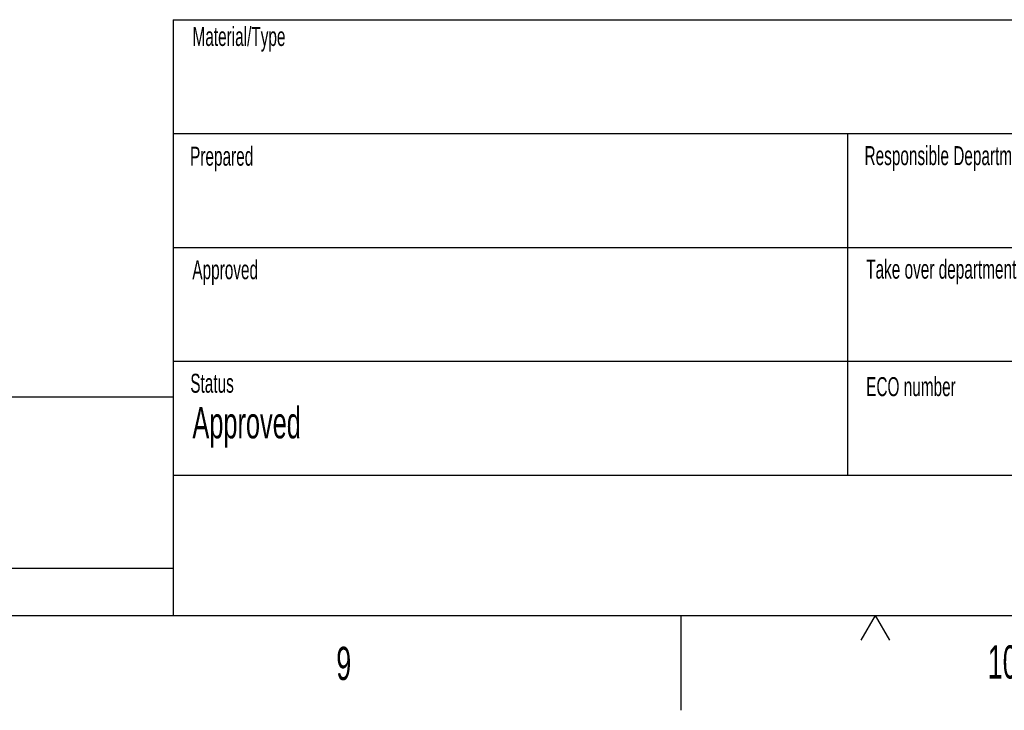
# Model space of a CAD drawing. Extents: x 0 to 4205, y 0 to 2970.
# Tile 25 of 67: x 2804 to 3323, y 0 to 364. Entities that reach past the tile are written whole.
import ezdxf

# ---------------------------------------------------------------- set-up
doc = ezdxf.new("R2010")
doc.units = 0
doc.header["$LTSCALE"] = 5
doc.layers.get('0').update_dxf_attribs({"linetype": 'CONTINUOUS'})
doc.styles.add('SLDTEXTSTYLE0', font='TXT', dxfattribs={"width": 0.605})

msp = doc.modelspace()

# ---------------------------------------------------------------- linework, layer by layer
at = {"color": 7, "linetype": 'CONTINUOUS'}
for p, q in [((2885, 364), (4155, 364)), ((2885, 364), (2885, 304)), ((2885, 304), (4155, 304)), ((2885, 304), (2885, 50)), ((3240.5, 304), (3240.5, 124)), ((2885, 244), (3571, 244)), ((2885, 184), (3571, 184)), ((2885, 165), (2245, 165)), ((2885, 124), (4155, 124)), ((2245, 75), (2885, 75)), ((100, 50), (4155, 50)), ((3152.5, 50), (3152.5, 0)), ((3255, 50), (3247.5, 37.01)), ((3255, 50), (3262.5, 37.01))]:
    msp.add_line(p, q, dxfattribs=at)

# ---------------------------------------------------------------- texts
at = {"color": 7, "linetype": 'CONTINUOUS', "attachment_point": 1, "style": 'SLDTEXTSTYLE0'}
for s, insert, char_height in [('Material/Type', (2895.19, 360.15), 10), ('Prepared', (2893.93, 297.05), 10), ('Responsible Department', (3249.4, 297.35), 10), ('Approved', (2895.11, 237.22), 10), ('Take over department', (3250.27, 237.51), 10), ('Status', (2894.03, 177.38), 10), ('ECO number', (3250.27, 175.6), 10), ('Approved', (2895.15, 159.83), 16.5), ('9', (2970.98, 33.47), 17.5), ('10', (3314.36, 34.22), 17.5)]:
    msp.add_mtext(s, dxfattribs=dict(at, insert=insert, char_height=char_height))

doc.saveas('drawing.dxf')
